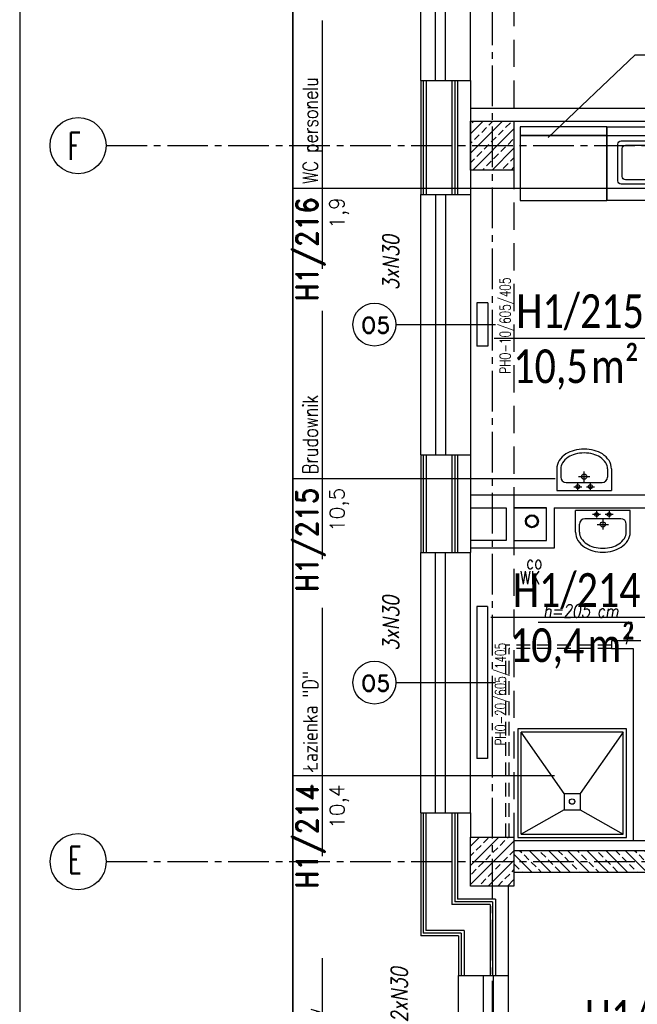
# Model space of a CAD drawing. Header units: millimetres. Extents: x 22487 to 25263, y -970 to 2939.
# Tile 6 of 11: x 22487 to 23057, y 919 to 1827. Entities that reach past the tile are written whole.
import ezdxf
from ezdxf.enums import TextEntityAlignment as Align

# ---------------------------------------------------------------- set-up
doc = ezdxf.new("R2010")
doc.units = ezdxf.units.MM
for name, pattern in [('CENTER2', [1.125, 0.75, -0.125, 0.125, -0.125]), ('DASHED', [0.75, 0.5, -0.25]), ('HIDDEN', [0.375, 0.25, -0.125])]:
    doc.linetypes.add(name, pattern=pattern)
doc.layers.add('__zakres', color=10, linetype='Continuous', lineweight=35)
doc.layers.add('ŚCIANY_STARE', color=250, linetype='Continuous', lineweight=25)
for name, color, linetype in [('_A_metki', 19, 'Continuous'), ('DOCIEPLENIE', 8, 'Continuous'), ('KRESKOWANIE', 251, 'Continuous'), ('ML-grzejniki', 3, 'Continuous'), ('ML-opis grzejniki', 1, 'Continuous'), ('NAZWY_POM_ARCHITEKTURA', 7, 'Continuous'), ('OKNA', 250, 'Continuous'), ('okna wywietrzaki', 250, 'Continuous'), ('OKNA_OPIS', 7, 'Continuous'), ('OPISY_ARCHITEKTURA', 7, 'Continuous'), ('OSIE', 1, 'CENTER2'), ('PODCIAGI', 251, 'DASHED'), ('s-piony c.o', 1, 'Continuous'), ('SANITARNE', 3, 'Continuous'), ('SCIANY_205', 6, 'Continuous'), ('SCIANY_ZEWNĘTRZNE', 5, 'Continuous'), ('SCIANY_ŻELBETOWE', 250, 'Continuous'), ('SLUPY', 250, 'Continuous'), ('TABELKA', 7, 'Continuous'), ('TEKST', 6, 'Continuous'), ('URZĄDZENIA_SANITARNE', 3, 'Continuous'), ('WIDOK', 250, 'Continuous'), ('WODKAN', 3, 'Continuous'), ('WYPOSAZENIE_SANITARNE', 3, 'Continuous')]:
    doc.layers.add(name, color=color, linetype=linetype)
doc.styles.add('MM', font='calibri.ttf', dxfattribs={"width": 0.6, "height": 15})
doc.styles.add('ROMAND', font='romand', dxfattribs={"height": 20})
doc.styles.add('ROMANS', font='ROMANS.shx', dxfattribs={"width": 0.6})
doc.linetypes.add('BATTING', pattern='A,0.0001,-0.1,[134,ltypeshp.shx,S=0.1,R=0,X=-0.1,Y=0],-0.2,[134,ltypeshp.shx,S=0.1,R=180,X=0.1,Y=0],-0.1', length=0.4001)
doc.linetypes.add('OGRODZENIE1', pattern='A,0.25,-0.1,[133,ltypeshp.shx,S=0.1,R=0,X=-0.1,Y=0],-0.1,1', length=1.45)
doc.linetypes.add('ZIGZAG', pattern='A,0.0001,-0.2,[131,ltypeshp.shx,S=0.2,R=0,X=-0.2,Y=0],-0.4,[131,ltypeshp.shx,S=0.2,R=180,X=0.2,Y=0],-0.2', length=0.8001)

# ---------------------------------------------------------------- blocks, each defined once
blk = doc.blocks.new('OKNO_SCIANA_1X1')
for p, q in [((0.5, 1.5), (0.5, -0.5)), ((0, 1), (1, 1)), ((0, 0.7), (1, 0.7)), ((0, 0.5), (1, 0.5)), ((0, 0), (1, 0))]:
    blk.add_line(p, q)
blk = doc.blocks.new('NR_POMIESZCZENIA')
for p, q in [((0, 33.1), (0, -38.5)), ((-92.9, 0), (193.2, 0))]:
    blk.add_line(p, q)
at = {"style": 'ROMAND', "width": 0.9}
blk.add_attdef('205', text='', height=25, dxfattribs=at).set_placement((-10.2, 5.6), align=Align.RIGHT)
at = {"style": 'ROMANS', "width": 0.8}
for tag, p, height in [('SEKRETARIAT', (17.4, 5.6), 17), ('TERAKOTA', (16.1, -24.6), 12.5), ('FARBA', (17.6, -44.3), 12.5), ('SUFIT', (18.1, -63.8), 12.5)]:
    blk.add_attdef(tag, p, '', height=height, dxfattribs=at)
at = {"style": 'ROMANS'}
blk.add_attdef('25.50', text='', height=17, rotation=0.9, dxfattribs=at).set_placement((-10.3, -24.7), align=Align.RIGHT)
blk = doc.blocks.new('umywalka_50')
for p, q in [((25.2, 0), (-25.2, 0)), ((-25.2, -19.99), (-25.2, 0)), ((25.2, -19.99), (25.2, 0)), ((16.6, -7.54), (-16.6, -7.54)), ((-2.18, -3.63), (-9.46, -3.63)), ((-5.76, -0.52), (-5.76, -6.51)), ((0, -7.66), (0, -17.6)), ((9.41, -3.63), (2.25, -3.63)), ((5.76, -0.52), (5.76, -6.51)), ((-21.6, -19.99), (-21.6, -12.54)), ((-5.31, -12.81), (5.36, -12.81)), ((21.6, -19.99), (21.6, -12.54))]:
    blk.add_line(p, q)
for centre, radius in [((-5.76, -3.63), 1.76), ((5.76, -3.63), 1.76), ((0.02, -12.81), 2.4)]:
    blk.add_circle(centre, radius)
for centre, radius, start, end in [((-16.6, -12.54), 5, 90, 180), ((16.6, -12.54), 5, 0, 90), ((-11.09, -19.99), 14.11, 180, 212.82584), ((-11.09, -19.99), 10.51, 180, 212.82584), ((-5.78, -16.57), 16.83, 212.82584, 237.29558), ((5.78, -16.57), 16.83, 302.70442, 327.17416), ((11.09, -19.99), 10.51, 327.17416, 0), ((11.09, -19.99), 14.11, 327.17416, 0), ((-5.78, -16.57), 20.43, 212.82584, 237.29558), ((-2.29, -11.13), 26.89, 237.29558, 255.10609), ((-2.29, -11.13), 23.29, 237.29558, 255.10609), ((0, -2.52), 32.2, 255.10609, 270), ((0, -2.52), 32.2, 270, 284.89391), ((2.29, -11.13), 23.29, 284.89391, 302.70442), ((2.29, -11.13), 26.89, 284.89391, 302.70442), ((5.78, -16.57), 20.43, 302.70442, 327.17416), ((0, -2.52), 35.8, 255.10609, 270), ((0, -2.52), 35.8, 270, 284.89391)]:
    blk.add_arc(centre, radius, start, end)
blk = doc.blocks.new('BRUDOWNIK_FD422_GETINGE')
for p, q in [((0, 80), (0, -80)), ((60, 80), (0, 80)), ((52.14, 74.65), (18.14, 74.65)), ((60, -80), (60, 80)), ((15.14, 71.65), (15.14, 37.65)), ((55.14, 37.65), (55.14, 71.65)), ((18.14, 34.65), (52.14, 34.65)), ((68, 0), (0, 0)), ((68, -80), (68, 0)), ((15, -13), (15, -67)), ((52, -10), (18, -10)), ((19, -17), (19, -63)), ((48, -14), (22, -14)), ((51, -63), (51, -17)), ((55, -67), (55, -13)), ((18, -70), (52, -70)), ((22, -66), (48, -66)), ((68, -80), (0, -80))]:
    blk.add_line(p, q)
for centre, start, end in [((18.14, 71.65), 90, 180), ((52.14, 71.65), 0, 90), ((18.14, 37.65), 180, 270), ((52.14, 37.65), 270, 0), ((18, -13), 90, 180), ((22, -17), 90, 180), ((48, -17), 0, 90), ((52, -13), 0, 90), ((22, -63), 180, 270), ((48, -63), 270, 0), ((18, -67), 180, 270), ((52, -67), 270, 0)]:
    blk.add_arc(centre, 3, start, end)
for p in [(0, 0), (15, -10)]:
    blk.add_point(p)
blk = doc.blocks.new('*U1772')
at = {"layer": '_A_metki', "color": 1}
for points in [[(50, 21.37), (50, -20)], [(-5.26, 0), (100.46, 0)]]:
    blk.add_lwpolyline(points, dxfattribs=at)
at = {"layer": '_A_metki', "insert": (46.18, -4), "char_height": 12, "width": 19.7618, "attachment_point": 3, "line_spacing_factor": 0.8, "style": 'MM'}
blk.add_mtext('{\\W0.8;m²}', dxfattribs=at)
at = {"layer": '_A_metki', "style": 'MM', "width": 0.8}
for tag, p in [('NAZWA 1', (52, 15)), ('NAZWA 2', (52, 0))]:
    blk.add_attdef(tag, text='', height=12, dxfattribs=at).set_placement(p, align=Align.BOTTOM_LEFT)
for tag, p in [('nr pom.', (48, 0)), ('POW', (24.18, -21.08))]:
    blk.add_attdef(tag, text='', height=12, dxfattribs=at).set_placement(p, align=Align.BOTTOM_RIGHT)
at = {"layer": '_A_metki', "style": 'MM', "oblique": 15, "width": 0.8}
blk.add_attdef('posadzka', text='', height=12, dxfattribs=at).set_placement((52, -4), align=Align.TOP_LEFT)
at = {"layer": '_A_metki', "style": 'MM', "width": 0.8}
blk.add_attdef('POW.', text='', height=12, dxfattribs=at).set_placement((28, -4), align=Align.TOP_RIGHT)

msp = doc.modelspace()

# ---------------------------------------------------------------- hatches: boundary and pattern name
at = {"layer": 'KRESKOWANIE'}
h = msp.add_hatch(dxfattribs=at)
h.set_pattern_fill('BRASS', color=256, scale=50, angle=45, style=0)
h.set_pattern_definition([(45, (22705.294, -721.09), (-8.838835, 8.838835), []), (45, (22700.875, -716.67), (-8.838835, 8.838835), [6.25, -3.125])])
h.paths.add_polyline_path([(22922.74, 1710.69), (22942.74, 1710.69), (22942.74, 1733.19), (22922.74, 1733.19)])
h.paths.add_polyline_path([(22922.74, 1733.19), (22902.74, 1733.19), (22902.74, 1710.69), (22922.74, 1710.69)])
h.paths.add_polyline_path([(22922.74, 1710.69), (22902.74, 1710.69), (22902.74, 1688.19), (22922.74, 1688.19)])
h.paths.add_polyline_path([(22942.74, 1710.69), (22922.74, 1710.69), (22922.74, 1688.19), (22942.74, 1688.19)])
h = msp.add_hatch(dxfattribs=at)
h.set_pattern_fill('BRASS', color=256, scale=50, angle=45, style=0)
h.set_pattern_definition([(45, (40101.712, -1800.323), (-8.838835, 8.838835), []), (45, (40097.292, -1795.904), (-8.838835, 8.838835), [6.25, -3.125])])
h.paths.add_polyline_path([(22922.74, 1073.19), (22902.74, 1073.19), (22902.74, 1050.69), (22922.74, 1050.69)])
h.paths.add_polyline_path([(22942.74, 1073.19), (22922.74, 1073.19), (22922.74, 1050.69), (22942.74, 1050.69)])
h.paths.add_polyline_path([(22942.74, 1050.69), (22922.74, 1050.69), (22922.74, 1028.19), (22942.74, 1028.19)])
h.paths.add_polyline_path([(22922.74, 1050.69), (22902.74, 1050.69), (22902.74, 1028.19), (22922.74, 1028.19)])
h = msp.add_hatch(dxfattribs=at)
h.set_pattern_fill('BRASS', color=256, scale=50, angle=315, style=0)
h.set_pattern_definition([(315, (40101.712, -1800.323), (8.838835, 8.838835), []), (315, (40106.131, -1795.904), (8.838835, 8.838835), [6.25, -3.125])])
h.paths.add_polyline_path([(23562.74, 1060.69), (22942.74, 1060.69), (22942.74, 1040.69), (23562.74, 1040.69)])
h.paths.add_polyline_path([(23102.16, 1041.87), (23102.16, 1059.52), (23120.16, 1059.52), (23120.16, 1041.87)], flags=24)

# ---------------------------------------------------------------- linework, layer by layer
at = {"layer": '__zakres', "linetype": 'OGRODZENIE1', "ltscale": 40}
msp.add_lwpolyline([(22738.81, 2815), (23959.88, 2815), (23952.73, 1745.19), (24427.48, 1745.19), (24429.11, 1125.39), (24617.74, 1125.39), (24617.74, 807.19), (24473.74, 807.19), (24473.74, 551.02), (24850.42, 551.02), (24850.42, -716.42), (22738.81, -717.26), (22738.81, 2815)], dxfattribs=at)
at = {"layer": 'DOCIEPLENIE', "linetype": 'BATTING', "ltscale": 0.2}
for p, q in [((22856.74, 1770.69), (22856.74, 1665.69)), ((22885.64, 1770.69), (22885.64, 1665.69)), ((22890.64, 1770.69), (22890.64, 1665.69)), ((22856.74, 1425.69), (22856.74, 1335.69)), ((22885.64, 1425.69), (22885.64, 1335.69)), ((22890.64, 1425.69), (22890.64, 1335.69)), ((22856.74, 1095.69), (22856.74, 982.19)), ((22885.64, 1095.69), (22885.64, 1011.19)), ((22890.64, 1095.69), (22890.64, 1016.19)), ((22920.74, 1011.19), (22885.64, 1011.19)), ((22925.74, 1016.19), (22890.64, 1016.19)), ((22920.74, 1011.19), (22920.74, 945.69)), ((22925.74, 1016.19), (22925.74, 945.69)), ((22891.74, 982.19), (22856.74, 982.19)), ((22891.64, 982.19), (22856.74, 982.19)), ((22891.74, 982.19), (22891.74, 945.69))]:
    msp.add_line(p, q, dxfattribs=at)
at = {"layer": 'DOCIEPLENIE', "linetype": 'ZIGZAG', "ltscale": 5}
for p, q in [((22859.14, 1770.69), (22859.14, 1665.69)), ((22888.14, 1770.69), (22888.14, 1665.69)), ((22859.14, 1425.69), (22859.14, 1335.69)), ((22888.14, 1425.69), (22888.14, 1335.69)), ((22859.14, 1095.69), (22859.14, 984.69)), ((22888.14, 1095.69), (22888.14, 1013.69)), ((22923.14, 1013.69), (22888.14, 1013.69)), ((22923.14, 1013.69), (22923.14, 945.69)), ((22894.24, 984.69), (22859.14, 984.69)), ((22894.24, 984.69), (22894.24, 945.69))]:
    msp.add_line(p, q, dxfattribs=at)
at = {"layer": 'ML-grzejniki', "ltscale": 50}
for p, q in [((22918.61, 1565.69), (22908.61, 1565.69)), ((22908.61, 1565.69), (22908.61, 1525.69)), ((22918.61, 1565.69), (22918.61, 1525.69)), ((22918.61, 1525.69), (22908.61, 1525.69)), ((22918.44, 1285.69), (22908.44, 1285.69)), ((22908.44, 1285.69), (22908.44, 1145.69)), ((22918.44, 1285.69), (22918.44, 1145.69)), ((22918.44, 1145.69), (22908.44, 1145.69))]:
    msp.add_line(p, q, dxfattribs=at)
at = {"layer": 'NAZWY_POM_ARCHITEKTURA'}
for p, q in [((22745.59, 1671.48), (23279.1, 1671.48)), ((22745.59, 1403.73), (22980.71, 1403.73)), ((22745.07, 1130.11), (22980.18, 1130.11))]:
    msp.add_line(p, q, dxfattribs=at)
at = {"layer": 'OKNA_OPIS', "linetype": 'Continuous'}
for centre in [(22814.1, 1545.69), (22814.1, 1215.69)]:
    msp.add_circle(centre, 19.81, dxfattribs=at)
at = {"layer": 'OPISY_ARCHITEKTURA'}
for p, q in [((23054.53, 1794.31), (22974.4, 1718.19)), ((23054.53, 1794.31), (23161.49, 1794.31)), ((22965.12, 1271.47), (23051.24, 1271.47)), ((23051.24, 1271.47), (23046.24, 1251.02))]:
    msp.add_line(p, q, dxfattribs=at)
at = {"layer": 'OSIE', "ltscale": 50}
for p, q in [((22922.74, 2853.21), (22922.74, -860.4)), ((22566.79, 1710.69), (24779.02, 1710.69)), ((22566.79, 1050.68), (24779.02, 1050.69))]:
    msp.add_line(p, q, dxfattribs=at)
at = {"layer": 'PODCIAGI', "ltscale": 50}
msp.add_line((22942.74, 2708.19), (22942.74, 1073.19), dxfattribs=at)
msp.add_line((22942.74, 2708.19), (22942.74, 1073.19), dxfattribs=at)
at = {"layer": 'SCIANY_205'}
for p, q in [((23032.74, 1254.19), (23032.74, 1247.19)), ((23059.74, 1254.19), (23032.74, 1254.19)), ((23032.74, 1247.19), (23052.74, 1247.19)), ((23052.74, 1247.19), (23052.74, 1069.69))]:
    msp.add_line(p, q, dxfattribs=at)
at = {"layer": 'SCIANY_ZEWNĘTRZNE'}
for p, q in [((22856.74, 1770.69), (22902.74, 1770.69)), ((22861.74, 1770.69), (22861.74, 1665.69)), ((22902.74, 1770.69), (22902.74, 1665.69)), ((22856.74, 1665.69), (22902.74, 1665.69)), ((22856.74, 1425.69), (22902.74, 1425.69)), ((22861.74, 1425.69), (22861.74, 1335.69)), ((22902.74, 1425.69), (22902.74, 1335.69)), ((22856.74, 1335.69), (22902.74, 1335.69)), ((22856.74, 1095.69), (22902.74, 1095.69)), ((22861.64, 1095.69), (22861.64, 987.19)), ((22902.74, 1095.69), (22902.74, 1073.19)), ((22937.74, 945.69), (22937.74, 1028.19)), ((22896.74, 987.19), (22861.64, 987.19)), ((22896.74, 987.19), (22896.74, 945.69)), ((22891.74, 945.69), (22937.74, 945.69))]:
    msp.add_line(p, q, dxfattribs=at)
at = {"layer": 'SCIANY_ŻELBETOWE'}
for p, q in [((23077.74, 1060.69), (22942.74, 1060.69)), ((23077.74, 1040.69), (22942.74, 1040.69))]:
    msp.add_line(p, q, dxfattribs=at)
at = {"layer": 'SLUPY'}
for points in [[(22902.74, 1733.19), (22942.74, 1733.19), (22942.74, 1688.19), (22902.74, 1688.19)], [(22902.74, 1073.19), (22942.74, 1073.19), (22942.74, 1028.19), (22902.74, 1028.19)]]:
    msp.add_lwpolyline(points, close=True, dxfattribs=at)
at = {"layer": 'TABELKA', "ltscale": 25}
msp.add_line((22486.81, 2938.66), (22486.81, -970.23), dxfattribs=at)
at = {"layer": 'TEKST'}
for centre in [(22540.74, 1710.69), (22540.77, 1050.68)]:
    msp.add_circle(centre, 25.89, dxfattribs=at)
at = {"layer": 'URZĄDZENIA_SANITARNE'}
for p, q in [((22949.48, 1076.05), (22949.48, 1170.05)), ((22988.98, 1113.51), (22949.48, 1170.05)), ((23043.48, 1170.05), (22949.48, 1170.05)), ((23043.48, 1170.05), (23003.98, 1113.51)), ((23043.48, 1076.05), (23043.48, 1170.05)), ((22988.98, 1113.51), (23003.98, 1113.51)), ((22988.98, 1113.51), (22988.98, 1098.51)), ((23003.98, 1113.51), (23003.98, 1098.51)), ((22988.98, 1098.51), (22949.48, 1076.05)), ((22988.98, 1098.51), (23003.98, 1098.51)), ((22988.98, 1098.51), (23003.98, 1098.51)), ((23003.98, 1098.51), (23043.48, 1076.05)), ((22949.48, 1076.05), (23043.48, 1076.05))]:
    msp.add_line(p, q, dxfattribs=at)
msp.add_lwpolyline([(23046.48, 1073.05), (23046.48, 1173.05), (22946.48, 1173.05), (22946.48, 1073.05)], close=True, dxfattribs=at)
msp.add_circle((22996.42, 1106.04), 2.5, dxfattribs=at)
at = {"layer": 'WIDOK', "linetype": 'HIDDEN', "ltscale": 50}
for p, q in [((22935.44, 1073.19), (22935.44, 1250.19)), ((23032.74, 1250.19), (22935.44, 1250.19)), ((22938.44, 1073.19), (22938.44, 1247.19)), ((23032.74, 1247.19), (22938.44, 1247.19))]:
    msp.add_line(p, q, dxfattribs=at)
at = {"layer": 'WODKAN'}
for radius in [6, 6, 5, 5]:
    msp.add_circle((22959.4, 1364.37), radius, dxfattribs=at)
at = {"layer": 'WYPOSAZENIE_SANITARNE'}
for points in [[(22948.56, 1720.12), (23028.56, 1720.12), (23028.56, 1728.12), (22948.56, 1728.12)], [(22948.56, 1660.12), (23028.56, 1660.12), (23028.56, 1720.12), (22948.56, 1720.12)]]:
    msp.add_lwpolyline(points, close=True, dxfattribs=at)
at = {"layer": 'ŚCIANY_STARE'}
for p, q in [((22902.74, 1745.19), (23513.74, 1745.19)), ((22942.74, 1733.19), (23251.74, 1733.19)), ((22902.74, 1388.69), (23149.74, 1388.69)), ((22902.74, 1376.69), (22935.74, 1376.69)), ((22942.74, 1376.69), (22972.74, 1376.69)), ((22972.74, 1376.69), (22942.74, 1376.69)), ((22972.74, 1376.69), (22942.74, 1376.69)), ((22942.74, 1376.69), (22942.74, 1346.69)), ((22972.74, 1346.69), (22972.74, 1376.69)), ((22979.74, 1376.69), (23161.74, 1376.69)), ((22979.74, 1376.69), (22979.74, 1339.69)), ((22935.74, 1346.69), (22902.74, 1346.69)), ((22942.74, 1346.69), (22972.74, 1346.69)), ((22979.74, 1339.69), (22902.74, 1339.69)), ((23052.74, 1069.69), (22942.74, 1069.69)), ((23159.74, 1069.69), (23052.74, 1069.69))]:
    msp.add_line(p, q, dxfattribs=at)
msp.add_lwpolyline([(22935.74, 1376.69), (22935.74, 1346.69), (22902.74, 1346.69)], dxfattribs=at)
msp.add_lwpolyline([(22942.74, 1346.69), (22972.74, 1346.69), (22972.74, 1376.69), (22942.74, 1376.69)], close=True, dxfattribs=at)

# ---------------------------------------------------------------- block references
at = {"layer": '_A_metki'}
ref = msp.add_blockref('*U1772', (22938.27, 1533.2), dxfattribs=dict(at, xscale=2.592, yscale=2.592, zscale=2.592))
ref.add_attrib('NAZWA 2', 'Brudownik', dxfattribs={"height": 31.104, "style": 'MM', "width": 0.8}).set_placement((23073.06, 1533.2), align=Align.BOTTOM_LEFT)
ref.add_attrib('nr pom.', 'H1/215', dxfattribs={"height": 31.104, "style": 'MM', "width": 0.8}).set_placement((23062.69, 1533.2), align=Align.BOTTOM_RIGHT)
ref.add_attrib('POW.', '10,5', dxfattribs={"height": 31.104, "style": 'MM', "width": 0.8}).set_placement((23010.85, 1522.83), align=Align.TOP_RIGHT)
ref = msp.add_blockref('*U1772', (22935.14, 1276.12), dxfattribs=dict(at, xscale=2.592, yscale=2.592, zscale=2.592))
ref.add_attrib('NAZWA 2', 'Łazienka "D"', dxfattribs={"height": 31.104, "style": 'MM', "width": 0.8}).set_placement((23069.92, 1276.12), align=Align.BOTTOM_LEFT)
ref.add_attrib('nr pom.', 'H1/214', dxfattribs={"height": 31.104, "style": 'MM', "width": 0.8}).set_placement((23059.56, 1276.12), align=Align.BOTTOM_RIGHT)
ref.add_attrib('POW.', '10,4', dxfattribs={"height": 31.104, "style": 'MM', "width": 0.8}).set_placement((23007.72, 1265.75), align=Align.TOP_RIGHT)
ref = msp.add_blockref('*U1772', (23001.54, 882.52), dxfattribs=dict(at, xscale=2.592, yscale=2.592, zscale=2.592))
ref.add_attrib('NAZWA 2', 'dzienny', dxfattribs={"height": 31.104, "style": 'MM', "width": 0.8}).set_placement((23136.32, 882.52), align=Align.BOTTOM_LEFT)
ref.add_attrib('NAZWA 1', 'Pobyt', dxfattribs={"height": 31.104, "style": 'MM', "width": 0.8}).set_placement((23136.32, 921.4), align=Align.BOTTOM_LEFT)
ref.add_attrib('nr pom.', 'H1/211', dxfattribs={"height": 31.104, "style": 'MM', "width": 0.8}).set_placement((23125.95, 882.52), align=Align.BOTTOM_RIGHT)
ref.add_attrib('POW.', '13,9', dxfattribs={"height": 31.104, "style": 'MM', "width": 0.8}).set_placement((23074.11, 872.15), align=Align.TOP_RIGHT)
at = {"layer": 'NAZWY_POM_ARCHITEKTURA'}
ref = msp.add_blockref('NR_POMIESZCZENIA', (22766.28, 1671.48), dxfattribs=dict(at, xscale=0.8000000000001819, yscale=0.8000000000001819, zscale=0.8000000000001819, rotation=90))
ref.add_attrib('205', 'H1/216', dxfattribs={"layer": '0', "height": 20, "rotation": 90, "style": 'ROMAND', "width": 0.9}).set_placement((22761.76, 1663.29), align=Align.RIGHT)
ref.add_attrib('25.50', '1,9', dxfattribs={"layer": '0', "height": 13.6, "rotation": 90.9, "style": 'ROMANS'}).set_placement((22786.07, 1663.22), align=Align.RIGHT)
ref.add_attrib('SEKRETARIAT', 'WC personelu', (22761.76, 1675.5), dxfattribs={"layer": '0', "height": 13.6, "rotation": 90, "style": 'ROMANS', "width": 0.8})
ref = msp.add_blockref('NR_POMIESZCZENIA', (22766.28, 1403.73), dxfattribs=dict(at, xscale=0.8000000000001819, yscale=0.8000000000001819, zscale=0.8000000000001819, rotation=90))
ref.add_attrib('205', 'H1/215', dxfattribs={"layer": '0', "height": 20, "rotation": 90, "style": 'ROMAND', "width": 0.9}).set_placement((22761.76, 1395.54), align=Align.RIGHT)
ref.add_attrib('25.50', '10,5', dxfattribs={"layer": '0', "height": 13.6, "rotation": 90.9, "style": 'ROMANS'}).set_placement((22786.07, 1395.47), align=Align.RIGHT)
ref.add_attrib('SEKRETARIAT', 'Brudownik', (22761.76, 1407.75), dxfattribs={"layer": '0', "height": 13.6, "rotation": 90, "style": 'ROMANS', "width": 0.8})
ref = msp.add_blockref('NR_POMIESZCZENIA', (22766.28, 1130.11), dxfattribs=dict(at, xscale=0.8000000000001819, yscale=0.8000000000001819, zscale=0.8000000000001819, rotation=90))
ref.add_attrib('205', 'H1/214', dxfattribs={"layer": '0', "height": 20, "rotation": 90, "style": 'ROMAND', "width": 0.9}).set_placement((22761.76, 1121.93), align=Align.RIGHT)
ref.add_attrib('25.50', '10,4', dxfattribs={"layer": '0', "height": 13.6, "rotation": 90.9, "style": 'ROMANS'}).set_placement((22786.07, 1121.85), align=Align.RIGHT)
ref.add_attrib('SEKRETARIAT', 'Łazienka "D"', (22761.76, 1134.14), dxfattribs={"layer": '0', "height": 13.6, "rotation": 90, "style": 'ROMANS', "width": 0.8})
ref = msp.add_blockref('NR_POMIESZCZENIA', (22766.28, 838.01), dxfattribs=dict(at, xscale=0.6400000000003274, yscale=0.6400000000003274, zscale=0.6400000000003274, rotation=90))
ref.add_attrib('205', 'H1/211', dxfattribs={"layer": '0', "height": 16, "rotation": 90, "style": 'ROMAND', "width": 0.9}).set_placement((22762.66, 831.46), align=Align.RIGHT)
ref.add_attrib('25.50', '13,9', dxfattribs={"layer": '0', "height": 10.88, "rotation": 90.9, "style": 'ROMANS'}).set_placement((22782.11, 831.4), align=Align.RIGHT)
ref.add_attrib('SEKRETARIAT', 'Pok. dzienny', (22762.66, 841.23), dxfattribs={"layer": '0', "height": 10.88, "rotation": 90, "style": 'ROMANS', "width": 0.8})
at = {"layer": 'OKNA'}
for p, xscale, yscale, zscale, rotation in [((22902.74, 1770.69), -239.9999999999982, -46, 239.9999999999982, 270.0000000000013), ((22902.91, 1425.69), -239.9999999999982, -46, 239.9999999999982, 270.0000000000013), ((22902.74, 1095.69), -239.9999999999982, -46, 239.9999999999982, 270.0000000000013), ((22891.74, 795.69), 149.9999999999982, -46.00000000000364, 149.9999999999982, 89.99999999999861)]:
    msp.add_blockref('OKNO_SCIANA_1X1', p, dxfattribs=dict(at, xscale=xscale, yscale=yscale, zscale=zscale, rotation=rotation))
at = {"layer": 'SANITARNE', "rotation": 180}
msp.add_blockref('umywalka_50', (23007.55, 1392.66), dxfattribs=at)
at = {"layer": 'SANITARNE'}
msp.add_blockref('umywalka_50', (23024.8, 1374.29), dxfattribs=at)
at = {"layer": 'WYPOSAZENIE_SANITARNE', "xscale": -1, "rotation": 270}
msp.add_blockref('BRUDOWNIK_FD422_GETINGE', (23108.56, 1660.12), dxfattribs=at)

# ---------------------------------------------------------------- texts
at = {"layer": 'ML-opis grzejniki', "style": 'ROMANS', "width": 0.7}
for s, p in [('PHO-10/605/405', (22939.66, 1500.47)), ('PHO-20/605/1405', (22935.44, 1157.69))]:
    msp.add_text(s, height=10, rotation=90, dxfattribs=at).set_placement(p)
at = {"layer": 'okna wywietrzaki', "style": 'ROMANS', "oblique": 10, "width": 0.8}
for s, p in [('3xN30', (22829.21, 1577.56)), ('3xN30', (22829.21, 1245.05)), ('2xN30', (22836.99, 902.54))]:
    msp.add_text(s, height=15, rotation=90, dxfattribs=at).set_placement(p, align=Align.MIDDLE_LEFT)
at = {"layer": 'OKNA_OPIS', "linetype": 'Continuous', "style": 'ROMAND'}
for p in [(22801.77, 1537.63), (22801.77, 1207.63)]:
    msp.add_text('O5', height=15, dxfattribs=at).set_placement(p)
at = {"layer": 'OPISY_ARCHITEKTURA', "style": 'ROMANS', "oblique": 10, "width": 0.8}
msp.add_text('h=205 cm', height=12, dxfattribs=at).set_placement((22969.6, 1281.77), align=Align.MIDDLE_LEFT)
at = {"layer": 's-piony c.o', "ltscale": 50, "style": 'ROMANS', "width": 0.8}
msp.add_text('co', height=12, dxfattribs=at).set_placement((22953.91, 1320.42))
at = {"layer": 'TEKST', "style": 'ROMANS', "width": 0.6}
for s, p in [('F', (22531.53, 1697.7)), ('E', (22531.82, 1039.57))]:
    msp.add_text(s, height=25, dxfattribs=at).set_placement(p)
at = {"layer": 'WODKAN', "linetype": 'Continuous', "style": 'ROMANS', "width": 0.8}
msp.add_text('WK', height=12, dxfattribs=at).set_placement((22948.34, 1306.51))

doc.saveas('drawing.dxf')
